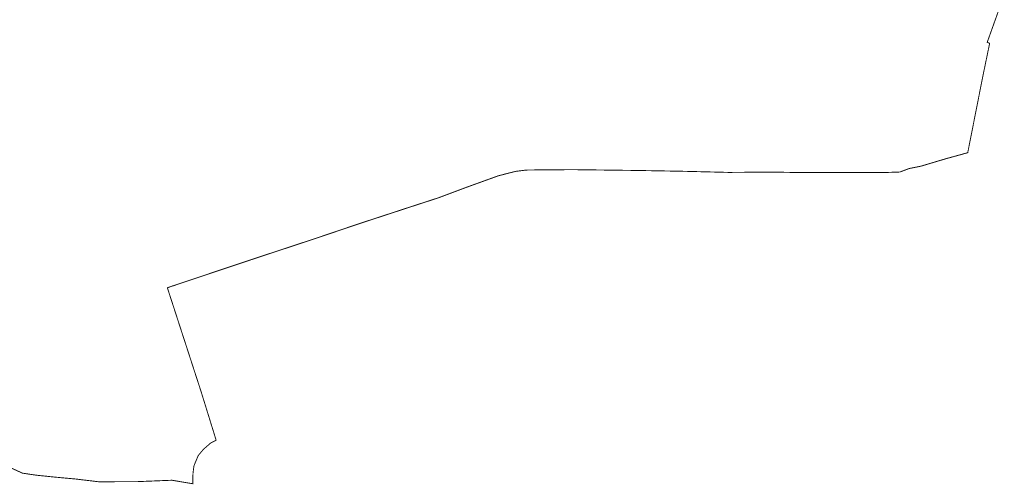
# Model space of a CAD drawing. Header units: metres. Extents: x 6442561 to 6528666, y 5729610 to 6030272.
# Tile 44 of 51: x 6516064 to 6521514, y 5737904 to 5740479. Entities that reach past the tile are written whole.
import ezdxf

# ---------------------------------------------------------------- set-up
doc = ezdxf.new("R2010")
doc.units = ezdxf.units.M
doc.layers.add('_NATURA2000', color=94, linetype='Continuous', lineweight=15)

msp = doc.modelspace()

# ---------------------------------------------------------------- linework, layer by layer
at = {"layer": '_NATURA2000', "color": 7, "ltscale": 0.5, "const_width": 5, "flags": 128}
msp.add_lwpolyline([(6521511.9, 5740610.7), (6521419.6, 5740353.1), (6521433.2, 5740347.9), (6521395.2, 5740163.8), (6521311.9, 5739741.7), (6521186.5, 5739707), (6521053.5, 5739667.3), (6520988.9, 5739654.3), (6520936.5, 5739634.7), (6520866.4, 5739632.4), (6520400.9, 5739631.4), (6520222.8, 5739634.4), (6519989.4, 5739632.5), (6519743.7, 5739638.6), (6519488.6, 5739643.2), (6519131, 5739647.7), (6518969.1, 5739646.9), (6518867.9, 5739645.5), (6518807.3, 5739637.9), (6518713.2, 5739613.7), (6518530.6, 5739547.7), (6518385.6, 5739493.1), (6518186.8, 5739428.3), (6517946.4, 5739349.5), (6517692.6, 5739263.7), (6517347.4, 5739149.7), (6516914.4, 5739004.6), (6516913.7, 5739004.8), (6516881.4, 5738993.2), (6516891, 5738963), (6517068.5, 5738416), (6517151.1, 5738148.9), (6517119.9, 5738132.3), (6517079.9, 5738097.4), (6517052, 5738063.6), (6517028.5, 5738007.6), (6517023, 5737965), (6517021.7, 5737916.4), (6517022.8, 5737907.3), (6516906.2, 5737927), (6516718.1, 5737919.3), (6516501.5, 5737918.4), (6516372.8, 5737933.8), (6516257.3, 5737944.4), (6516153.9, 5737955.1), (6516078.9, 5737966.2), (6516001.5, 5738001.6)], dxfattribs=at)

doc.saveas('drawing.dxf')
